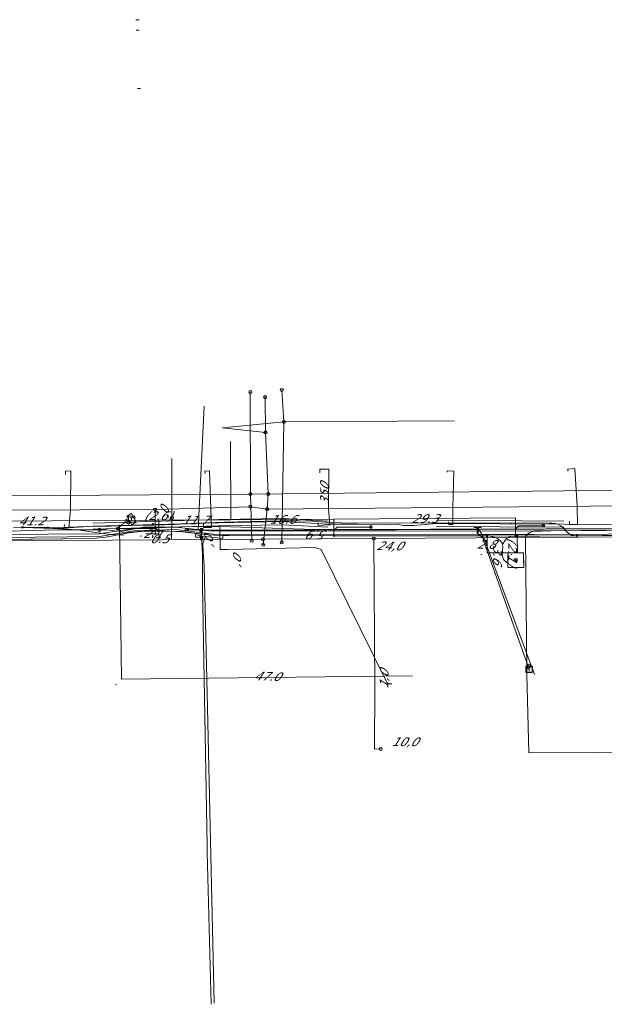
# Model space of a CAD drawing. Header units: metres. Extents: x 124576 to 133557, y 395865 to 402386.
# Tile 205 of 256: x 127530 to 127624, y 401770 to 401929. Entities that reach past the tile are written whole.
import ezdxf
from ezdxf.enums import TextEntityAlignment as Align

# ---------------------------------------------------------------- set-up
doc = ezdxf.new("R2010")
doc.units = ezdxf.units.M
doc.header["$MEASUREMENT"] = 0
for name, color, linetype, lineweight, true_color in [('LG_Datatransport_Eurofiber_Nederland_BV', 3, 'Continuous', 13, 0x00ff00), ('LG_Datatransport_KPN_BV', 3, 'Continuous', 13, 0x00ff00), ('LG_Datatransport_Tele2_Nederland_BV', 3, 'Continuous', 13, 0x00ff00), ('LG_Gas_Hoge_Druk_Enexis_Netbeheer_BV', 7, 'Continuous', 13, 0xff9b00), ('LG_Gas_Lage_Druk', 7, 'Continuous', 13, 0xffdc7d), ('LG_Gas_Lage_Druk_Enexis_Netbeheer_BV', 7, 'Continuous', 13, 0xffdc7d), ('LG_Gas_Lage_Druk_P_Enexis_Netbeheer_BV', 7, 'Continuous', 13, 0xffdc7d), ('LG_Laag_Spanning', 7, 'Continuous', 13, 0x960000), ('LG_Laag_Spanning_Enexis_Netbeheer_BV', 7, 'Continuous', 13, 0x960000), ('LG_Midden_Spanning', 7, 'Continuous', 13, 0xd20000), ('LG_Midden_Spanning_Enexis_Netbeheer_BV', 7, 'Continuous', 13, 0xd20000), ('LG_Riool_Vrij_Verval_Gemeente_Tilburg_Ruimtelijke_Uitvoering', 7, 'Continuous', 13, 0xca00a0), ('LG_unet-4_Brabant_Water', 5, 'Continuous', 13, 0x0000ff)]:
    doc.layers.add(name, color=color, linetype=linetype, lineweight=lineweight, true_color=true_color)
for name, color, linetype, lineweight in [('LG_Datatransport_P_KPN_BV', 7, 'Continuous', 0), ('LG_Datatransport_P_Tele2_Nederland_BV', 7, 'Continuous', 0), ('LG_Laag_Spanning_P_Enexis_Netbeheer_BV', 7, 'Continuous', 0), ('LG_Midden_Spanning_P_Enexis_Netbeheer_BV', 7, 'Continuous', 0), ('LG_n00003_Spitters_Electrotechniek_BV', 7, 'Continuous', 13), ('LG_Riool_Vrij_Verval_P_Gemeente_Tilburg_Ruimtelijke_Uitvoering', 7, 'Continuous', 0), ('LG_unet-4_P_Brabant_Water', 7, 'Continuous', 0), ('MV_Datatransport', 7, 'Continuous', 0), ('MV_Laag_Spanning', 7, 'Continuous', 0), ('MV_Laag_Spanning_lijn', 7, 'Continuous', 0), ('MV_Laag_Spanning_pijl', 7, 'Continuous', 0), ('MV_Midden_Spanning', 7, 'Continuous', 0), ('MV_Midden_Spanning_lijn', 7, 'Continuous', 0), ('MV_Midden_Spanning_pijl', 7, 'Continuous', 0), ('MV_unet-4', 7, 'Continuous', 0)]:
    doc.layers.add(name, color=color, linetype=linetype, lineweight=lineweight)
doc.styles.add('Klic_Annotatie', font='verdanai.ttf', dxfattribs={"oblique": 20, "height": 1.4})
doc.styles.add('Style-Arial', font='arial.ttf')
doc.styles.add('Style-Arial Narrow', font='ARIALN.TTF')

# ---------------------------------------------------------------- blocks, each defined once
blk = doc.blocks.new('Mof')
at = {"layer": 'LG_Laag_Spanning_P_Enexis_Netbeheer_BV'}
h = blk.add_hatch(color=256, dxfattribs=at)
edge = h.paths.add_edge_path()
edge.add_arc((0, 0), 2, 0, 360)
blk = doc.blocks.new('DeliveryPoint')
at = {"layer": 'LG_Laag_Spanning_P_Enexis_Netbeheer_BV', "flags": 128}
blk.add_lwpolyline([(-3.7, -2.5), (3.8, -2.5), (3.8, 2.5), (-3.7, 2.5), (-3.7, -2.5)], close=True, dxfattribs=at)
blk.add_lwpolyline([(-3.7, 2.5), (-3.7, 2.2), (0, 0), (3.8, 2.2)], dxfattribs=at)
blk = doc.blocks.new('Mof_1')
at = {"layer": 'LG_Midden_Spanning_P_Enexis_Netbeheer_BV'}
h = blk.add_hatch(color=256, dxfattribs=at)
edge = h.paths.add_edge_path()
edge.add_arc((0, 0), 2, 0, 360)
blk = doc.blocks.new('Streetlight')
at = {"layer": 'LG_Laag_Spanning_P_Enexis_Netbeheer_BV'}
for p, q in [((-1.8, 1.8), (-1.1, 1.1)), ((0, 2.5), (0, 1.5)), ((1.8, 1.8), (1.1, 1.1)), ((-1.1, -1.1), (-1.8, -1.8)), ((0, -1.5), (0, -2.5)), ((1.1, -1.1), (1.8, -1.8))]:
    blk.add_line(p, q, dxfattribs=at)
at = {"layer": 'LG_Laag_Spanning_P_Enexis_Netbeheer_BV', "flags": 128}
for points in [[(-2.5, 0), (-1.5, 0)], [(1.5, 0), (2.5, 0)]]:
    blk.add_lwpolyline(points, dxfattribs=at)
at = {"layer": 'LG_Laag_Spanning_P_Enexis_Netbeheer_BV'}
blk.add_circle((0, 0), 1.5, dxfattribs=at)
blk = doc.blocks.new('Eindkap')
at = {"layer": 'LG_Gas_Lage_Druk_P_Enexis_Netbeheer_BV', "flags": 128}
blk.add_lwpolyline([(-0.8, -2.5), (1.7, -2.5), (1.7, 2.5), (-0.8, 2.5), (-2, 1.2), (-2, -1.2), (-0.8, -2.5)], close=True, dxfattribs=at)
blk = doc.blocks.new('DeliveryPoint_1')
at = {"layer": 'LG_Gas_Lage_Druk_P_Enexis_Netbeheer_BV', "flags": 128}
blk.add_lwpolyline([(-3.8, -2.5), (3.8, -2.5), (3.8, 2.5), (-3.8, 2.5), (-3.8, -2.5)], close=True, dxfattribs=at)
blk.add_lwpolyline([(-3.8, 2.5), (-3.8, 2.2), (0, 0), (3.8, 2.2)], dxfattribs=at)
blk = doc.blocks.new('Aftakzadel')
at = {"layer": 'LG_Gas_Lage_Druk_P_Enexis_Netbeheer_BV', "flags": 128}
blk.add_lwpolyline([(3, 3.1, 0.414214), (1, 1.1), (1, -6.4), (-1, -6.4), (-1, 1.1, 0.414214), (-3, 3.1), (-5.5, 3.1), (-5.5, 4.1), (-3, 4.1, -0.414214), (0, 1.1, -0.414214), (3, 4.1), (5.5, 4.1), (5.5, 3.1), (3, 3.1)], format="xyb", close=True, dxfattribs=at)
blk = doc.blocks.new('Afsluiter')
at = {"layer": 'LG_Gas_Lage_Druk_P_Enexis_Netbeheer_BV'}
blk.add_line((0, -2.5), (0, 2.5), dxfattribs=at)
blk.add_solid([(-0.2, 2.5), (0.2, 2.5), (-0.2, -2.5), (0.2, -2.5)], dxfattribs=at)
blk = doc.blocks.new('Tstuk')
at = {"layer": 'LG_Gas_Lage_Druk_P_Enexis_Netbeheer_BV'}
for p, q in [((-2.3, 1.8), (2.3, 1.8)), ((0, -1.8), (0, 1.8))]:
    blk.add_line(p, q, dxfattribs=at)
blk.add_circle((0, 0.7), 2.5, dxfattribs=at)
blk = doc.blocks.new('Aansluitkast')
at = {"layer": 'LG_Gas_Lage_Druk_P_Enexis_Netbeheer_BV'}
for p, q in [((-2.5, 2.5), (2.5, 2.5)), ((0, -2.5), (0, 2.5))]:
    blk.add_line(p, q, dxfattribs=at)
at = {"layer": 'LG_Gas_Lage_Druk_P_Enexis_Netbeheer_BV', "flags": 128}
blk.add_lwpolyline([(-5, -5), (5, -5), (5, 5), (-5, 5), (-5, -5)], close=True, dxfattribs=at)
blk = doc.blocks.new('Aansluitkast_1')
at = {"layer": 'LG_Laag_Spanning_P_Enexis_Netbeheer_BV'}
for p, q in [((-2.5, 2.5), (2.5, 2.5)), ((0, -2.5), (0, 2.5))]:
    blk.add_line(p, q, dxfattribs=at)
at = {"layer": 'LG_Laag_Spanning_P_Enexis_Netbeheer_BV', "flags": 128}
blk.add_lwpolyline([(-5, -5), (5, -5), (5, 5), (-5, 5), (-5, -5)], close=True, dxfattribs=at)
blk = doc.blocks.new('m_pijl')
at = {"layer": 'MV_Laag_Spanning_pijl'}
blk.add_hatch(color=7, dxfattribs=at).paths.add_polyline_path([(-1, -0.3), (-1, 0), (-1, 0.3), (0, 0)])
at = {"layer": 'MV_Laag_Spanning_pijl', "flags": 128}
blk.add_lwpolyline([(-1, 0), (-1, 0.3), (0, 0), (-1, -0.3), (-1, 0)], close=True, dxfattribs=at)
blk = doc.blocks.new('m_pijl_1')
at = {"layer": 'MV_Midden_Spanning_pijl'}
blk.add_hatch(color=7, dxfattribs=at).paths.add_polyline_path([(-1, -0.3), (-1, 0), (-1, 0.3), (0, 0)])
at = {"layer": 'MV_Midden_Spanning_pijl', "flags": 128}
blk.add_lwpolyline([(-1, 0), (-1, 0.3), (0, 0), (-1, -0.3), (-1, 0)], close=True, dxfattribs=at)
blk = doc.blocks.new('Klantstation')
at = {"layer": 'LG_Laag_Spanning_P_Enexis_Netbeheer_BV', "flags": 128}
blk.add_lwpolyline([(-2.5, -2.3), (2.5, -2.3), (2.5, 2.3), (-2.5, 2.3), (-2.5, -2.3)], close=True, dxfattribs=at)
at = {"layer": 'LG_Laag_Spanning_P_Enexis_Netbeheer_BV', "color": 7, "linetype": 'Continuous', "style": 'Style-Arial Narrow'}
blk.add_text('K', height=3.5, dxfattribs=at).set_placement((0, 0), align=Align.MIDDLE_CENTER)
blk = doc.blocks.new('Klantstation_1')
at = {"layer": 'LG_Midden_Spanning_P_Enexis_Netbeheer_BV', "flags": 128}
blk.add_lwpolyline([(-2.5, -2.3), (2.5, -2.3), (2.5, 2.3), (-2.5, 2.3), (-2.5, -2.3)], close=True, dxfattribs=at)
at = {"layer": 'LG_Midden_Spanning_P_Enexis_Netbeheer_BV', "color": 7, "linetype": 'Continuous', "style": 'Style-Arial Narrow'}
blk.add_text('K', height=3.5, dxfattribs=at).set_placement((0, 0), align=Align.MIDDLE_CENTER)
blk = doc.blocks.new('FireHydrant')
at = {"layer": 'LG_unet-4_P_Brabant_Water'}
blk.add_ellipse((0, 0), major_axis=(4.45, 0), ratio=0.727642, dxfattribs=at)
at = {"layer": 'LG_unet-4_P_Brabant_Water', "style": 'Style-Arial'}
blk.add_text('BK', height=2.5, dxfattribs=at).set_placement((0, 0), align=Align.MIDDLE_CENTER)
blk = doc.blocks.new('Afsluiter_2')
at = {"layer": 'LG_unet-4_P_Brabant_Water'}
blk.add_line((0, -2.5), (0, 2.5), dxfattribs=at)
blk.add_solid([(-0.25, 2.5), (0.25, 2.5), (-0.25, -2.5), (0.25, -2.5)], dxfattribs=at)
blk = doc.blocks.new('Onbekend_2')
at = {"layer": 'LG_Riool_Vrij_Verval_P_Gemeente_Tilburg_Ruimtelijke_Uitvoering'}
blk.add_hatch(color=256, dxfattribs=at).paths.add_polyline_path([(-0.3, -1.1, -0.262633), (0.2, 0.2), (0.6, 0.5, 0.379827), (0.7, 1.3), (0.7, 1.3, 0.228508), (0, 1.5), (0, 1.5, 0.459053), (-0.8, 0.8), (-1.3, 0.9, -0.414214), (-0.1, 2, -0.243799), (1.1, 1.5, -0.379827), (0.9, 0.1), (0.5, -0.2, 0.262633), (0.2, -1.1), (-0.2, -1.1)])
blk.add_circle((0, 0), 2.5, dxfattribs=at)
at = {"layer": 'LG_Riool_Vrij_Verval_P_Gemeente_Tilburg_Ruimtelijke_Uitvoering', "extrusion": (0, 0, -1)}
blk.add_solid([(0.3, -2.1), (-0.2, -2.1), (0.3, -1.5), (-0.2, -1.5)], dxfattribs=at)
blk = doc.blocks.new('Onbekend_3')
at = {"layer": 'LG_Datatransport_P_KPN_BV'}
blk.add_hatch(color=256, dxfattribs=at).paths.add_polyline_path([(-0.3, -1.1, -0.262633), (0.2, 0.2), (0.6, 0.5, 0.379827), (0.7, 1.3), (0.7, 1.3, 0.228508), (0, 1.5), (0, 1.5, 0.459053), (-0.8, 0.8), (-1.3, 0.9, -0.414214), (-0.1, 2, -0.243799), (1.1, 1.5, -0.379827), (0.9, 0.1), (0.5, -0.2, 0.262633), (0.2, -1.1), (-0.2, -1.1)])
blk.add_circle((0, 0), 2.5, dxfattribs=at)
at = {"layer": 'LG_Datatransport_P_KPN_BV', "extrusion": (0, 0, -1)}
blk.add_solid([(0.3, -2.1), (-0.2, -2.1), (0.3, -1.5), (-0.2, -1.5)], dxfattribs=at)
blk = doc.blocks.new('Onbekend_4')
at = {"layer": 'LG_Datatransport_P_Tele2_Nederland_BV'}
blk.add_hatch(color=256, dxfattribs=at).paths.add_polyline_path([(-0.3, -1.1, -0.262633), (0.2, 0.2), (0.6, 0.5, 0.379827), (0.7, 1.3), (0.7, 1.3, 0.228508), (0, 1.5), (0, 1.5, 0.459053), (-0.8, 0.8), (-1.3, 0.9, -0.414214), (-0.1, 2, -0.243799), (1.1, 1.5, -0.379827), (0.9, 0.1), (0.5, -0.2, 0.262633), (0.2, -1.1), (-0.2, -1.1)])
blk.add_circle((0, 0), 2.5, dxfattribs=at)
blk.add_solid([(-0.3, -2.1), (0.2, -2.1), (-0.3, -1.5), (0.2, -1.5)], dxfattribs=at)

msp = doc.modelspace()

# ---------------------------------------------------------------- linework, layer by layer
at = {"layer": 'LG_Datatransport_Eurofiber_Nederland_BV'}
msp.add_line((127611.43, 401823.92), (127611.43, 401823.62), dxfattribs=at)
at = {"layer": 'LG_Datatransport_Eurofiber_Nederland_BV', "flags": 128}
for points in [[(127667, 401811.24), (127611.75, 401810.95), (127611.43, 401823.62), (127611.43, 401823.92), (127611.18, 401845.74), (127611.26, 401846.02), (127611.87, 401846.59), (127612.32, 401846.75), (127615.32, 401846.86), (127852.55, 401848.29)], [(127611.43, 401823.92), (127611.18, 401845.74), (127611.26, 401846.02), (127611.52, 401846.32), (127611.87, 401846.59), (127612.32, 401846.75), (127615.32, 401846.86)], [(127615.32, 401846.86), (127747.24, 401847.7)]]:
    msp.add_lwpolyline(points, dxfattribs=at)
at = {"layer": 'LG_Datatransport_KPN_BV'}
msp.add_line((127586.7, 401845.58), (127568.81, 401845.47), dxfattribs=at)
at = {"layer": 'LG_Datatransport_KPN_BV', "flags": 128}
for points in [[(127918.02, 401847.77), (127917.85, 401847.77), (127917.66, 401847.77), (127586.7, 401845.58)], [(127568.81, 401845.47), (127511.8, 401845.14), (127496.12, 401845.82), (127465.21, 401844.78)], [(127586.7, 401845.58), (127586.86, 401821.6), (127586.78, 401811.58), (127587.82, 401811.59)]]:
    msp.add_lwpolyline(points, dxfattribs=at)
at = {"layer": 'LG_Datatransport_Tele2_Nederland_BV', "flags": 128}
for points in [[(127542.41, 401847), (127543.5, 401847.01), (127545.8, 401846.72), (127549.49, 401847.45), (127561.83, 401847.53), (127577.15, 401847.06), (127633.19, 401847.21), (127692.24, 401847.85), (127768.65, 401848.3), (127842.1, 401848.89), (127897.58, 401849.12), (127916.89, 401848.87), (127926.86, 401848.61), (127935.05, 401848.98), (127935.21, 401850.16), (127935.26, 401858.69), (127935.54, 401859.72), (127940.36, 401861.76)], [(127419.48, 401845.89), (127448.26, 401846.06), (127469.4, 401846.2), (127488.91, 401846.09), (127519.4, 401846.55), (127535.68, 401846.98), (127542.41, 401847)], [(127542.41, 401847), (127543.5, 401847.01), (127545.8, 401846.72), (127549.49, 401847.45), (127561.83, 401847.53), (127561.87, 401843.84), (127563.07, 401843.85)], [(127542.41, 401847), (127543, 401847), (127543.5, 401847.01), (127545.8, 401846.72), (127549.49, 401847.45), (127561.83, 401847.53), (127561.87, 401843.84), (127563.07, 401843.85), (127577.16, 401844.13), (127577.67, 401843.98)], [(127542.41, 401847), (127543.5, 401847.01), (127545.8, 401846.72), (127549.49, 401847.45), (127561.83, 401847.53), (127577.15, 401847.06), (127633.19, 401847.21)], [(127577.67, 401843.98), (127578.17, 401843.83), (127588.89, 401822.09), (127589.59, 401822.1)]]:
    msp.add_lwpolyline(points, dxfattribs=at)
at = {"layer": 'LG_Gas_Hoge_Druk_Enexis_Netbeheer_BV', "flags": 128}
msp.add_lwpolyline([(127500.85, 401846.07), (127500.9, 401846.07), (127542.36, 401846.34), (127547.94, 401847.22), (127554.73, 401847.42), (127560.65, 401846.79), (127612.65, 401846.86), (127665, 401847.23), (127713.66, 401847.52), (127759.42, 401847.84), (127763.6, 401847.75), (127816.12, 401848.13), (127864.47, 401848.05), (127896.19, 401848.4), (127897.23, 401848.41), (127898.3, 401848.42)], dxfattribs=at)
at = {"layer": 'LG_Gas_Lage_Druk', "flags": 128}
msp.add_lwpolyline([(127612.28, 401823.98), (127612.28, 401823.98), (127612.28, 401823.98), (127612.28, 401823.98), (127612.28, 401823.98), (127612.28, 401823.98), (127612.28, 401823.98), (127612.28, 401823.98), (127612.28, 401823.98), (127612.28, 401823.98), (127612.28, 401823.98), (127612.29, 401823.99), (127612.31, 401824.9), (127612.31, 401824.9), (127612.31, 401824.9), (127612.31, 401824.9), (127612.31, 401824.9), (127612.31, 401824.9), (127612.31, 401824.9), (127612.31, 401824.9), (127612.31, 401824.91), (127612.31, 401824.91), (127612.31, 401824.91), (127612.31, 401824.91), (127612.3, 401824.91), (127611.27, 401824.94), (127611.27, 401824.94), (127611.27, 401824.94), (127611.27, 401824.94), (127611.27, 401824.94), (127611.27, 401824.94), (127611.27, 401824.94), (127611.27, 401824.94), (127611.27, 401824.94), (127611.27, 401824.93), (127611.26, 401824.93), (127611.26, 401824.93), (127611.26, 401824.93), (127611.24, 401824.02), (127611.24, 401824.02), (127611.24, 401824.02), (127611.24, 401824.02), (127611.24, 401824.01), (127611.24, 401824.01), (127611.24, 401824.01), (127611.24, 401824.01), (127611.24, 401824.01), (127611.24, 401824.01), (127611.24, 401824.01), (127611.24, 401824.01), (127611.24, 401824.01), (127612.27, 401823.98), (127612.28, 401823.98)], dxfattribs=at)
at = {"layer": 'LG_Gas_Lage_Druk_Enexis_Netbeheer_BV'}
for p, q in [((127558.9, 401846.98), (127556.5, 401846.99)), ((127558.89, 401845.71), (127558.89, 401845.63))]:
    msp.add_line(p, q, dxfattribs=at)
at = {"layer": 'LG_Gas_Lage_Druk_Enexis_Netbeheer_BV', "flags": 128}
for points in [[(127874.06, 401848.55), (127862.54, 401848.38), (127826.47, 401848.33), (127782.31, 401848.04), (127762.46, 401847.94), (127730.38, 401847.76), (127697.56, 401847.54), (127693.02, 401847.52), (127650.22, 401847.3), (127634.96, 401847.23), (127625, 401847.18), (127603.47, 401847.07)], [(127558.9, 401846.98), (127558.89, 401846.04), (127558.89, 401845.71)], [(127603.47, 401847.07), (127577.15, 401846.94), (127560.43, 401846.96), (127558.9, 401846.98)], [(127603.47, 401847.07), (127603.77, 401846.89), (127604.27, 401846.14), (127604.33, 401845.69), (127604.49, 401845.01), (127604.61, 401844.68), (127604.73, 401844.35), (127611.36, 401825.65), (127611.62, 401824.92)], [(127558.89, 401845.71), (127558.98, 401844.12), (127559.01, 401843.12), (127559.04, 401838.91), (127559.05, 401837.91), (127559.78, 401795.93), (127559.8, 401794.93), (127560.45, 401770.32)], [(127611.36, 401825.65), (127604.73, 401844.35), (127604.61, 401844.68)]]:
    msp.add_lwpolyline(points, dxfattribs=at)
at = {"layer": 'LG_Laag_Spanning', "flags": 128}
for points in [[(127547.63, 401847.82), (127547.63, 401847.82), (127547.64, 401847.82), (127547.64, 401847.82), (127548.33, 401848.22), (127548.33, 401848.22), (127548.33, 401848.22), (127548.33, 401848.22), (127548.33, 401848.22), (127548.34, 401848.22), (127548.34, 401848.23), (127548.34, 401848.23), (127548.34, 401848.23), (127548.34, 401848.23), (127548.34, 401848.23), (127548.34, 401848.23), (127548.33, 401848.23), (127547.54, 401849.62), (127547.54, 401849.62), (127547.54, 401849.62), (127547.54, 401849.62), (127547.54, 401849.63), (127547.53, 401849.63), (127547.53, 401849.63), (127547.53, 401849.63), (127547.53, 401849.63), (127547.53, 401849.63), (127547.53, 401849.63), (127547.53, 401849.63), (127547.53, 401849.63), (127546.83, 401849.23), (127546.83, 401849.23), (127546.83, 401849.23), (127546.83, 401849.23), (127546.83, 401849.22), (127546.83, 401849.22), (127546.83, 401849.22), (127546.83, 401849.22), (127546.83, 401849.22), (127546.83, 401849.22), (127546.83, 401849.22), (127546.83, 401849.22), (127546.83, 401849.21), (127547.62, 401847.83), (127547.62, 401847.83), (127547.62, 401847.82), (127547.63, 401847.82), (127547.63, 401847.82), (127547.63, 401847.82), (127547.63, 401847.82), (127547.63, 401847.82), (127547.63, 401847.82), (127547.63, 401847.82)], [(127610.89, 401840.93), (127610.89, 401840.93), (127610.89, 401840.93), (127610.89, 401840.93), (127610.89, 401840.93), (127610.9, 401840.93), (127610.9, 401840.93), (127610.9, 401840.93), (127610.9, 401840.93), (127610.9, 401840.93), (127610.9, 401840.94), (127610.9, 401840.94), (127610.9, 401840.94), (127610.88, 401843.3), (127610.88, 401843.3), (127610.88, 401843.3), (127610.88, 401843.3), (127610.88, 401843.31), (127610.88, 401843.31), (127610.88, 401843.31), (127610.88, 401843.31), (127610.88, 401843.31), (127610.88, 401843.31), (127610.87, 401843.31), (127610.87, 401843.31), (127610.87, 401843.31), (127608.34, 401843.29), (127608.34, 401843.29), (127608.34, 401843.29), (127608.34, 401843.29), (127608.34, 401843.29), (127608.34, 401843.29), (127608.34, 401843.29), (127608.34, 401843.29), (127608.34, 401843.29), (127608.33, 401843.29), (127608.33, 401843.29), (127608.33, 401843.29), (127608.33, 401843.28), (127608.35, 401840.92), (127608.35, 401840.92), (127608.35, 401840.92), (127608.35, 401840.92), (127608.35, 401840.92), (127608.35, 401840.91), (127608.35, 401840.91), (127608.35, 401840.91), (127608.35, 401840.91), (127608.36, 401840.91), (127608.36, 401840.91), (127608.36, 401840.91), (127608.36, 401840.91), (127610.89, 401840.93)]]:
    msp.add_lwpolyline(points, dxfattribs=at)
at = {"layer": 'LG_Laag_Spanning_Enexis_Netbeheer_BV'}
for p, q in [((127545.65, 401847.64), (127546.93, 401848.33)), ((127619.51, 401846.05), (127619.43, 401846.05))]:
    msp.add_line(p, q, dxfattribs=at)
at = {"layer": 'LG_Laag_Spanning_Enexis_Netbeheer_BV', "flags": 128}
for points in [[(127619.51, 401846.05), (127619.43, 401846.05), (127619.07, 401846.09), (127618.55, 401846.2), (127618.51, 401846.22), (127618.11, 401846.45), (127618.06, 401846.49), (127617.83, 401846.73), (127617.61, 401847), (127617.48, 401847.15), (127616.92, 401847.63), (127616.8, 401847.71), (127616.4, 401847.91), (127615.96, 401848.04), (127615.89, 401848.05), (127615.45, 401848.1), (127615.01, 401848.1), (127581.46, 401848.16), (127579.05, 401848.25), (127578.89, 401848.26), (127576.79, 401848.39), (127574.69, 401848.46), (127571.88, 401848.46), (127566.8, 401848.37), (127562.56, 401848.26), (127562.52, 401848.26), (127558.35, 401848.09), (127557.98, 401848.07), (127554.55, 401847.88), (127551.12, 401847.75), (127550.82, 401847.74), (127547.56, 401847.68), (127545.65, 401847.64), (127544.3, 401847.61), (127540.49, 401847.53), (127545.65, 401847.64), (127544.3, 401847.61), (127540.49, 401847.53), (127537.37, 401847.43), (127534.26, 401847.37), (127529.96, 401847.4)], [(127619.43, 401846.05), (127619.07, 401846.09), (127618.55, 401846.2), (127618.51, 401846.22), (127618.11, 401846.45), (127618.06, 401846.49), (127617.83, 401846.73), (127617.61, 401847), (127617.48, 401847.15), (127616.92, 401847.63), (127616.8, 401847.71), (127616.4, 401847.91), (127615.96, 401848.04), (127615.89, 401848.05), (127615.45, 401848.1), (127615.01, 401848.1), (127581.46, 401848.16), (127579.05, 401848.25), (127578.89, 401848.26), (127576.79, 401848.39), (127574.69, 401848.46), (127571.88, 401848.46), (127566.8, 401848.37), (127562.56, 401848.26), (127562.52, 401848.26), (127558.35, 401848.09), (127557.98, 401848.07), (127554.55, 401847.88), (127551.12, 401847.75), (127550.82, 401847.74), (127547.56, 401847.68), (127545.65, 401847.64), (127544.3, 401847.61), (127540.49, 401847.53), (127537.37, 401847.43), (127534.26, 401847.37), (127529.96, 401847.4)], [(127539.03, 401847.5), (127540.49, 401847.53), (127544.3, 401847.61), (127547.56, 401847.68), (127550.82, 401847.74), (127551.12, 401847.75), (127554.55, 401847.88), (127557.98, 401848.07), (127558.35, 401848.09), (127562.52, 401848.26), (127562.56, 401848.26), (127566.8, 401848.37), (127571.88, 401848.46), (127574.69, 401848.46), (127576.79, 401848.39), (127578.89, 401848.26), (127579.05, 401848.25), (127581.46, 401848.16), (127615.01, 401848.1)], [(127619.43, 401846.05), (127613.53, 401846), (127611.53, 401846), (127609.57, 401846), (127580.26, 401846.05), (127561.92, 401846.08), (127559.93, 401846.2), (127555.72, 401846.7), (127553.72, 401846.81), (127553.45, 401846.81), (127551.98, 401846.79), (127551.97, 401846.79), (127549.08, 401846.77), (127547.1, 401846.56), (127545.68, 401846.27), (127543.41, 401845.81), (127541.43, 401845.6), (127510.76, 401845.28), (127501.91, 401845.19), (127499.91, 401845.17), (127489.09, 401845.12), (127454.94, 401844.94), (127424.18, 401844.75)], [(127643.28, 401846.24), (127619.51, 401846.05), (127619.43, 401846.05), (127613.53, 401846), (127611.53, 401846), (127609.57, 401846), (127580.26, 401846.05), (127561.92, 401846.08), (127609.57, 401846), (127580.26, 401846.05), (127561.92, 401846.08), (127559.93, 401846.2), (127555.72, 401846.7), (127553.72, 401846.81), (127553.45, 401846.81), (127551.98, 401846.79), (127551.97, 401846.79), (127549.08, 401846.77), (127553.45, 401846.81), (127551.98, 401846.79), (127551.97, 401846.79), (127549.08, 401846.77), (127547.1, 401846.56), (127545.68, 401846.27), (127543.41, 401845.81), (127545.68, 401846.27), (127543.41, 401845.81), (127541.43, 401845.6), (127510.76, 401845.28)], [(127551.97, 401846.79), (127551.55, 401847.21), (127545.34, 401847.21)], [(127580.26, 401846.05), (127580.26, 401846.92), (127580.76, 401847.43), (127586.21, 401847.46)], [(127609.57, 401846), (127609.56, 401847.13), (127610.05, 401847.63), (127614.09, 401847.66)], [(127643.28, 401846.24), (127619.51, 401846.05), (127643.28, 401846.24), (127619.51, 401846.05)], [(127643.28, 401846.24), (127619.51, 401846.05)]]:
    msp.add_lwpolyline(points, dxfattribs=at)
at = {"layer": 'LG_Midden_Spanning', "flags": 128}
msp.add_lwpolyline([(127610.89, 401840.93), (127610.89, 401840.93), (127610.89, 401840.93), (127610.89, 401840.93), (127610.89, 401840.93), (127610.9, 401840.93), (127610.9, 401840.93), (127610.9, 401840.93), (127610.9, 401840.93), (127610.9, 401840.93), (127610.9, 401840.94), (127610.9, 401840.94), (127610.9, 401840.94), (127610.89, 401842.29), (127610.88, 401843.3), (127610.88, 401843.3), (127610.88, 401843.3), (127610.88, 401843.3), (127610.88, 401843.31), (127610.88, 401843.31), (127610.88, 401843.31), (127610.88, 401843.31), (127610.88, 401843.31), (127610.88, 401843.31), (127610.87, 401843.31), (127610.87, 401843.31), (127610.87, 401843.31), (127608.34, 401843.29), (127608.34, 401843.29), (127608.34, 401843.29), (127608.34, 401843.29), (127608.34, 401843.29), (127608.34, 401843.29), (127608.34, 401843.29), (127608.34, 401843.29), (127608.34, 401843.29), (127608.33, 401843.29), (127608.33, 401843.29), (127608.33, 401843.29), (127608.33, 401843.28), (127608.34, 401841.75), (127608.35, 401840.92), (127608.35, 401840.92), (127608.35, 401840.92), (127608.35, 401840.92), (127608.35, 401840.92), (127608.35, 401840.91), (127608.35, 401840.91), (127608.35, 401840.91), (127608.35, 401840.91), (127608.36, 401840.91), (127608.36, 401840.91), (127608.36, 401840.91), (127608.36, 401840.91), (127610.89, 401840.93)], dxfattribs=at)
at = {"layer": 'LG_Midden_Spanning_Enexis_Netbeheer_BV', "flags": 128}
for points in [[(127483.19, 401845.08), (127499.9, 401845.16), (127501.9, 401845.18), (127541.43, 401845.61), (127543.42, 401845.81), (127547.09, 401846.54), (127549.07, 401846.75), (127553.7, 401846.81), (127555.69, 401846.71), (127559.92, 401846.22), (127561.91, 401846.11), (127604.98, 401846.01)], [(127483.19, 401845.08), (127499.9, 401845.16), (127501.9, 401845.18), (127541.43, 401845.61), (127543.42, 401845.81), (127547.09, 401846.54), (127549.07, 401846.75), (127553.7, 401846.81), (127555.69, 401846.71), (127559.92, 401846.22), (127561.91, 401846.11), (127604.98, 401846.01)], [(127604.98, 401846.01), (127605.34, 401846.01), (127605.92, 401845.89), (127606.51, 401845.71), (127607, 401845.36), (127607.1, 401845.26), (127607.4, 401844.84), (127607.49, 401844.56), (127607.51, 401844.34), (127607.51, 401844.26), (127607.5, 401843.74), (127607.48, 401843.55), (127607.48, 401843.42), (127607.47, 401843.3), (127607.46, 401843.27), (127607.45, 401842.98), (127607.45, 401842.96), (127607.48, 401842.71), (127607.55, 401842.47), (127607.57, 401842.42), (127607.65, 401842.24), (127607.66, 401842.22), (127607.75, 401842.09), (127607.86, 401841.97), (127608, 401841.83), (127608.17, 401841.75), (127608.35, 401841.75)], [(127604.98, 401846.01), (127605.34, 401846.01), (127605.92, 401845.89), (127606.51, 401845.71), (127607, 401845.36), (127607.1, 401845.26), (127607.4, 401844.84), (127607.49, 401844.56)], [(127609.86, 401846), (127609.32, 401846), (127608.99, 401845.96), (127608.79, 401845.92), (127608.6, 401845.87), (127608.5, 401845.83), (127608.27, 401845.71), (127608.07, 401845.55), (127607.9, 401845.36), (127607.9, 401845.36), (127607.78, 401845.17), (127607.69, 401844.98), (127607.68, 401844.97), (127607.59, 401844.77), (127607.49, 401844.56), (127607.51, 401844.34), (127607.51, 401844.26), (127607.5, 401843.74), (127607.48, 401843.55), (127607.48, 401843.42), (127607.47, 401843.3), (127607.46, 401843.27), (127607.45, 401842.98), (127607.45, 401842.96), (127607.48, 401842.71), (127607.55, 401842.47), (127607.57, 401842.42), (127607.65, 401842.24), (127607.66, 401842.22), (127607.75, 401842.09), (127607.86, 401841.97), (127608, 401841.83), (127608.17, 401841.75), (127608.35, 401841.75)], [(127609.86, 401846), (127609.32, 401846), (127608.99, 401845.96), (127608.79, 401845.92), (127608.6, 401845.87), (127608.5, 401845.83), (127608.27, 401845.71), (127608.07, 401845.55), (127607.9, 401845.36), (127607.9, 401845.36), (127607.78, 401845.17), (127607.69, 401844.98), (127607.68, 401844.97), (127607.59, 401844.77), (127607.49, 401844.56)], [(127628.62, 401846.12), (127613.51, 401846), (127611.51, 401846), (127609.86, 401846)], [(127628.62, 401846.12), (127613.51, 401846), (127611.51, 401846), (127609.86, 401846)], [(127607.49, 401844.56), (127607.51, 401844.34), (127607.51, 401844.26), (127607.5, 401843.74), (127607.48, 401843.55), (127607.48, 401843.42), (127607.47, 401843.3), (127607.46, 401843.27), (127607.45, 401842.98), (127607.45, 401842.96), (127607.48, 401842.71), (127607.55, 401842.47), (127607.57, 401842.42), (127607.65, 401842.24), (127607.66, 401842.22), (127607.75, 401842.09), (127607.86, 401841.97), (127608, 401841.83), (127608.17, 401841.75), (127608.35, 401841.75)]]:
    msp.add_lwpolyline(points, dxfattribs=at)
at = {"layer": 'LG_n00003_Spitters_Electrotechniek_BV'}
for p, q in [((127561.62, 401848.65), (127541.37, 401848.1)), ((127572.07, 401848.83), (127561.62, 401848.65)), ((127572.06, 401848.33), (127561.63, 401848.15)), ((127561.63, 401848.15), (127572.06, 401848.33)), ((127572.06, 401848.33), (127561.63, 401848.15)), ((127579.28, 401847.92), (127572.06, 401848.33)), ((127572.06, 401848.33), (127579.28, 401847.92)), ((127579.28, 401847.92), (127572.06, 401848.33)), ((127579.31, 401848.42), (127572.07, 401848.83)), ((127596.83, 401848.55), (127617.4, 401848.43)), ((127534.85, 401847.21), (127528.52, 401847.43)), ((127528.52, 401847.43), (127534.85, 401847.21)), ((127535.89, 401847.23), (127534.85, 401847.21)), ((127534.85, 401847.21), (127535.89, 401847.23)), ((127541.38, 401847.6), (127535.89, 401847.23)), ((127535.89, 401847.23), (127541.38, 401847.6)), ((127541.38, 401847.6), (127535.89, 401847.23)), ((127535.89, 401847.23), (127539.2, 401846.94)), ((127539.2, 401846.94), (127541.8, 401846.58)), ((127561.63, 401848.15), (127541.38, 401847.6)), ((127541.38, 401847.6), (127561.63, 401848.15)), ((127561.63, 401848.15), (127541.38, 401847.6)), ((127561.64, 401847.65), (127541.39, 401847.1)), ((127572.05, 401847.83), (127561.64, 401847.65)), ((127579.25, 401847.42), (127572.05, 401847.83)), ((127584.12, 401847.91), (127579.28, 401847.92)), ((127579.28, 401847.92), (127584.12, 401847.91)), ((127584.12, 401847.91), (127579.28, 401847.92)), ((127588.81, 401847.85), (127584.12, 401847.91)), ((127584.12, 401847.91), (127588.81, 401847.85)), ((127584.12, 401847.91), (127588.81, 401847.85)), ((127590.5, 401847.93), (127588.81, 401847.85)), ((127588.81, 401847.85), (127590.5, 401847.93)), ((127588.81, 401847.85), (127590.5, 401847.93)), ((127591.42, 401847.68), (127590.5, 401847.93)), ((127590.5, 401847.93), (127591.42, 401847.68)), ((127593.16, 401847.69), (127591.42, 401847.68)), ((127591.42, 401847.68), (127593.16, 401847.69)), ((127596.83, 401848.05), (127593.16, 401847.69)), ((127593.16, 401847.69), (127596.83, 401848.05)), ((127617.4, 401847.93), (127596.83, 401848.05)), ((127596.83, 401848.05), (127617.4, 401847.93)), ((127596.83, 401847.55), (127617.4, 401847.43)), ((127667.62, 401847.55), (127617.4, 401847.93)), ((127617.4, 401847.93), (127667.62, 401847.55)), ((127541.8, 401846.58), (127544.24, 401846.24)), ((127544.24, 401846.24), (127546.31, 401846.15))]:
    msp.add_line(p, q, dxfattribs=at)
at = {"layer": 'LG_Riool_Vrij_Verval_Gemeente_Tilburg_Ruimtelijke_Uitvoering'}
for p, q in [((127566.76, 401852.78), (127566.75, 401869.28)), ((127572.19, 401864.45), (127571.84, 401869.62)), ((127569.21, 401862.75), (127569.14, 401868.45)), ((127562.26, 401863.5), (127572.19, 401864.45)), ((127571.83, 401844.97), (127572.19, 401864.45)), ((127572.19, 401864.45), (127599.73, 401864.63)), ((127569.21, 401862.75), (127562.26, 401863.5)), ((127569.21, 401862.75), (127569.65, 401852.81)), ((127554.1, 401848.94), (127554.08, 401858.53)), ((127631.6, 401853.45), (127566.76, 401852.78)), ((127566.76, 401852.78), (127526.39, 401852.5)), ((127566.76, 401852.78), (127566.97, 401845.25)), ((127569.48, 401850.36), (127569.65, 401852.81)), ((127551.38, 401850.27), (127527.21, 401850.19)), ((127551.38, 401850.27), (127551.37, 401846.16)), ((127551.38, 401850.27), (127566.76, 401850.74)), ((127569.48, 401850.36), (127566.76, 401850.74)), ((127569.48, 401850.36), (127568.85, 401844.59)), ((127569.48, 401850.36), (127633.13, 401850.91)), ((127554.02, 401845.53), (127554.1, 401848.94))]:
    msp.add_line(p, q, dxfattribs=at)
at = {"layer": 'LG_Riool_Vrij_Verval_Gemeente_Tilburg_Ruimtelijke_Uitvoering', "flags": 128}
for points in [[(127536.9, 401855.95), (127536.92, 401856.51), (127537.75, 401856.52), (127537.69, 401850.24), (127537.45, 401847.4), (127536.69, 401847.46), (127536.72, 401847.89)], [(127559.44, 401856.09), (127559.42, 401856.51), (127560.18, 401856.52), (127560.37, 401850.3), (127560.48, 401847.37), (127559.2, 401847.39), (127559.2, 401848.03)], [(127578, 401856.2), (127578, 401856.8), (127579.41, 401856.82), (127579.38, 401850.45), (127579.58, 401847.8), (127577.69, 401847.71), (127577.66, 401848.14)], [(127598.52, 401856.34), (127598.52, 401856.54), (127599.62, 401856.49), (127599.43, 401850.59), (127599.43, 401847.87), (127598.81, 401847.86), (127598.78, 401848.29)], [(127618.05, 401856.46), (127618.03, 401856.8), (127619.16, 401856.92), (127619.53, 401850.82), (127619.61, 401847.8), (127618.29, 401847.84), (127618.29, 401848.4)]]:
    msp.add_lwpolyline(points, dxfattribs=at)
at = {"layer": 'LG_unet-4_Brabant_Water'}
for p, q in [((127558.61, 401846.03), (127558.33, 401846.06)), ((127562.31, 401846.17), (127562.3, 401845.91))]:
    msp.add_line(p, q, dxfattribs=at)
at = {"layer": 'LG_unet-4_Brabant_Water', "flags": 128}
for points in [[(127559, 401846.52), (127558.31, 401847.05), (127559.32, 401866.97)], [(127562.31, 401846.17), (127560.73, 401846.32), (127559, 401846.52), (127554.72, 401847.04), (127547.94, 401846.85), (127542.42, 401845.93), (127500.86, 401845.51), (127481.73, 401845.35), (127452.41, 401845.09)], [(127562.3, 401845.91), (127562.3, 401845.58), (127559.49, 401845.92), (127558.61, 401846.03)], [(127560.91, 401770.48), (127559.84, 401818.21), (127559.29, 401841.15), (127559.14, 401843.35), (127559.07, 401844.8), (127559.49, 401845.92)], [(127662.43, 401846.54), (127624.52, 401846.32), (127612.56, 401846.25), (127603.53, 401846.25), (127563.33, 401846.17), (127562.31, 401846.17)], [(127612.65, 401823.64), (127604.83, 401844.7), (127604.57, 401845.51), (127604.13, 401845.85), (127603.53, 401846.25)]]:
    msp.add_lwpolyline(points, dxfattribs=at)
at = {"layer": 'MV_Laag_Spanning_lijn'}
for p, q in [((127548.26, 401929.45), (127548.78, 401929.46)), ((127548.3, 401927.75), (127548.82, 401927.76)), ((127563.54, 401861.26), (127563.62, 401848.63)), ((127580.25, 401848.73), (127580.26, 401846.05)), ((127609.56, 401848.92), (127609.56, 401846.09)), ((127545.94, 401822.88), (127545.65, 401847.64))]:
    msp.add_line(p, q, dxfattribs=at)
at = {"layer": 'MV_Laag_Spanning_pijl'}
for p, q in [((127510.77, 401848.29), (127551.97, 401848.55)), ((127563.62, 401848.63), (127551.97, 401848.55)), ((127551.97, 401848.55), (127551.97, 401846.79)), ((127563.62, 401848.63), (127580.25, 401848.73)), ((127580.25, 401848.73), (127609.56, 401848.92)), ((127551.97, 401846.36), (127551.96, 401846.84)), ((127551.97, 401846.36), (127549.88, 401846.36)), ((127592.93, 401823.41), (127545.94, 401822.88))]:
    msp.add_line(p, q, dxfattribs=at)
at = {"layer": 'MV_Midden_Spanning_lijn'}
for p, q in [((127549.01, 401918.34), (127548.51, 401918.33)), ((127609.88, 401843.29), (127609.86, 401846))]:
    msp.add_line(p, q, dxfattribs=at)
at = {"layer": 'MV_Midden_Spanning_pijl'}
for p, q in [((127605, 401843.26), (127604.98, 401846.01)), ((127608.34, 401843.28), (127605, 401843.26)), ((127608.34, 401843.28), (127609.88, 401843.29))]:
    msp.add_line(p, q, dxfattribs=at)

# ---------------------------------------------------------------- block references
at = {"layer": 'LG_Datatransport_P_KPN_BV', "xscale": 0.1, "yscale": 0.1, "zscale": 0.1}
for p in [(127568.81, 401845.47), (127568.81, 401845.47), (127586.7, 401845.58), (127586.7, 401845.58), (127586.7, 401845.58), (127587.82, 401811.59)]:
    msp.add_blockref('Onbekend_3', p, dxfattribs=at)
at = {"layer": 'LG_Datatransport_P_Tele2_Nederland_BV', "xscale": 0.1, "yscale": 0.1, "zscale": 0.1}
msp.add_blockref('Onbekend_4', (127542.41, 401847), dxfattribs=at)
at = {"layer": 'LG_Gas_Lage_Druk_P_Enexis_Netbeheer_BV', "xscale": 0.1, "yscale": 0.1, "zscale": 0.1}
for name, p, rotation in [('Eindkap', (127556.5, 401846.99), 270), ('Tstuk', (127558.9, 401846.98), 1), ('Afsluiter', (127558.89, 401845.71), 87), ('Eindkap', (127558.89, 401845.63), 181), ('DeliveryPoint_1', (127611.62, 401824.92), 70)]:
    msp.add_blockref(name, p, dxfattribs=dict(at, rotation=rotation))
for name, p in [('Aftakzadel', (127603.47, 401847.07)), ('Aansluitkast', (127611.77, 401824.46))]:
    msp.add_blockref(name, p, dxfattribs=at)
at = {"layer": 'LG_Laag_Spanning_P_Enexis_Netbeheer_BV'}
for name, p, xscale, yscale, zscale, rotation in [('DeliveryPoint', (127546.93, 401848.33), 0.09999999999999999, 0.09999999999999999, 0.09999999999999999, 331), ('Streetlight', (127545.34, 401847.21), 0.1, 0.1, 0.1, 180)]:
    msp.add_blockref(name, p, dxfattribs=dict(at, xscale=xscale, yscale=yscale, zscale=zscale, rotation=rotation))
at = {"layer": 'LG_Laag_Spanning_P_Enexis_Netbeheer_BV', "xscale": 0.1, "yscale": 0.1, "zscale": 0.1}
for name, p in [('Aansluitkast_1', (127547.58, 401848.72)), ('Mof', (127529.96, 401847.4)), ('Mof', (127545.65, 401847.64)), ('Mof', (127551.97, 401846.79)), ('Streetlight', (127586.21, 401847.46)), ('Streetlight', (127614.09, 401847.66)), ('Mof', (127580.26, 401846.05)), ('Mof', (127609.57, 401846)), ('Mof', (127619.51, 401846.05)), ('Klantstation', (127609.62, 401842.11))]:
    msp.add_blockref(name, p, dxfattribs=at)
at = {"layer": 'LG_Midden_Spanning_P_Enexis_Netbeheer_BV', "xscale": 0.1, "yscale": 0.1, "zscale": 0.1}
for name, p in [('Mof_1', (127604.98, 401846.01)), ('Mof_1', (127609.86, 401846)), ('Klantstation_1', (127609.62, 401842.11))]:
    msp.add_blockref(name, p, dxfattribs=at)
at = {"layer": 'LG_Riool_Vrij_Verval_P_Gemeente_Tilburg_Ruimtelijke_Uitvoering', "xscale": 0.1, "yscale": 0.1, "zscale": 0.1}
for p in [(127566.75, 401869.28), (127571.84, 401869.62), (127569.14, 401868.45), (127572.19, 401864.45), (127569.21, 401862.75), (127566.76, 401852.78), (127569.65, 401852.81), (127551.38, 401850.27), (127566.76, 401850.74), (127569.48, 401850.36), (127554.1, 401848.94), (127566.97, 401845.25), (127571.83, 401844.97), (127568.85, 401844.59)]:
    msp.add_blockref('Onbekend_2', p, dxfattribs=at)
at = {"layer": 'LG_unet-4_P_Brabant_Water', "xscale": 0.1, "yscale": 0.1, "zscale": 0.1}
for name, p in [('FireHydrant', (127558.33, 401846.06)), ('Afsluiter_2', (127562.3, 401845.91))]:
    msp.add_blockref(name, p, dxfattribs=at)
at = {"layer": 'MV_Laag_Spanning_pijl', "xscale": 0.1, "yscale": 0.1, "zscale": 0.1}
for p in [(127551, 401848), (127580, 401848), (127609, 401848)]:
    msp.add_blockref('m_pijl', p, dxfattribs=at)
for p, rotation in [((127551, 401848), 181), ((127549, 401846), 181), ((127551, 401846), 270), ((127551, 401846), 90), ((127545, 401822), 181)]:
    msp.add_blockref('m_pijl', p, dxfattribs=dict(at, rotation=rotation))
at = {"layer": 'MV_Midden_Spanning_pijl', "xscale": 0.1, "yscale": 0.1, "zscale": 0.1}
for p, rotation in [((127604, 401846), 90), ((127604, 401843), 181)]:
    msp.add_blockref('m_pijl_1', p, dxfattribs=dict(at, rotation=rotation))
msp.add_blockref('m_pijl_1', (127609, 401843), dxfattribs=at)

# ---------------------------------------------------------------- texts
at = {"layer": 'MV_Datatransport', "style": 'Klic_Annotatie', "oblique": 20}
for s, rotation, p in [('350', 90.4, (127578.74, 401852.68)), ('5,9', 180.4, (127577.78, 401846.18)), ('24,0', 359.6, (127589.18, 401844.41)), ('1,0', 89.6, (127588.36, 401822.77)), ('10,0', 359.6, (127591.62, 401812.75))]:
    msp.add_text(s, height=1.4, rotation=rotation, dxfattribs=at).set_placement(p, align=Align.MIDDLE_CENTER)
at = {"layer": 'MV_Laag_Spanning', "style": 'Klic_Annotatie', "oblique": 20}
for s, p in [('(2.6)', (127551.77, 401849.28)), ('41.2', (127531.37, 401848.42)), ('11.7', (127557.79, 401848.59)), ('16.6', (127571.93, 401848.68)), ('29.3', (127594.9, 401848.83)), ('0.5', (127552.04, 401845.55))]:
    msp.add_text(s, height=1.4, dxfattribs=at).set_placement(p, align=Align.MIDDLE_CENTER)
for s, p in [('2.1', (127550.93, 401846.36)), ('47.0', (127569.43, 401823.34))]:
    msp.add_text(s, height=1.4, rotation=358, dxfattribs=at).set_placement(p, align=Align.MIDDLE_CENTER)
at = {"layer": 'MV_Midden_Spanning', "style": 'Klic_Annotatie', "oblique": 20}
msp.add_text('2.8', height=1.4, dxfattribs=at).set_placement((127604.79, 401844.64), align=Align.MIDDLE_CENTER)
for s, p in [('(2.1)', (127609.11, 401843.49)), ('3.6', (127606.67, 401843.07))]:
    msp.add_text(s, height=1.4, rotation=270, dxfattribs=at).set_placement(p, align=Align.MIDDLE_CENTER)
at = {"layer": 'MV_unet-4', "style": 'Klic_Annotatie', "oblique": 20}
for rotation, p in [(85.3, (127552.87, 401849.76)), (90, (127560, 401845.09)), (83.8, (127564.52, 401841.87))]:
    msp.add_text(',0', height=1.4, rotation=rotation, dxfattribs=at).set_placement(p, align=Align.MIDDLE_CENTER)

doc.saveas('drawing.dxf')
